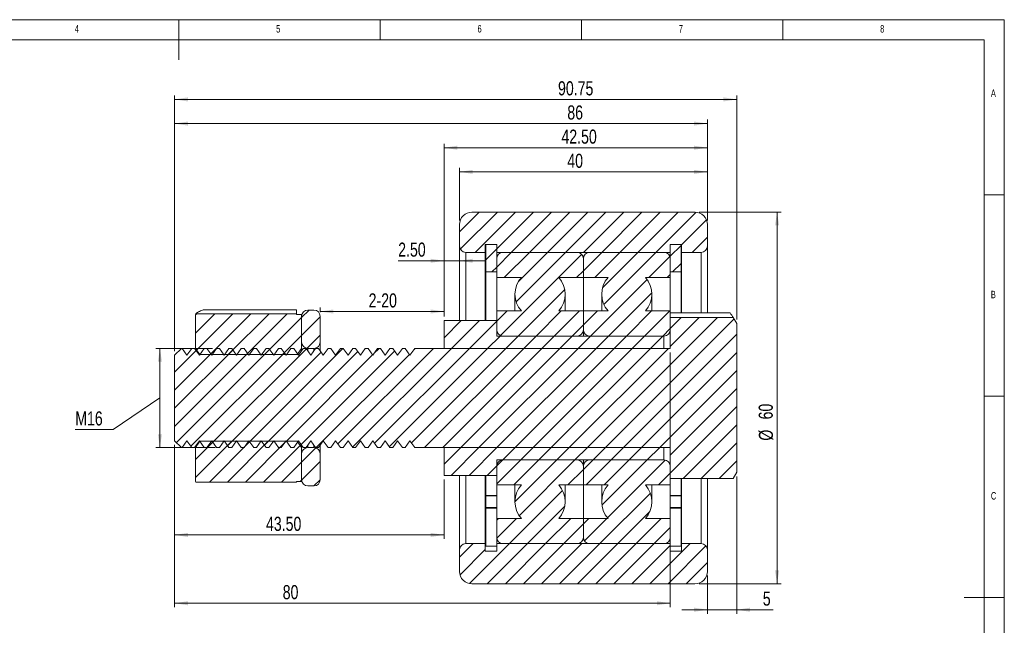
# Model space of a CAD drawing. Header units: millimetres. Extents: x 3 to 270, y 3 to 190.
# Tile 3 of 3: x 111 to 270, y 92 to 190. Entities that reach past the tile are written whole.
import ezdxf

# ---------------------------------------------------------------- set-up
doc = ezdxf.new("R2010")
doc.units = ezdxf.units.MM
doc.header["$LTSCALE"] = 0.65
doc.styles.add('SLDTEXTSTYLE0', font='TXT', dxfattribs={"width": 0.75})
doc.dimstyles.new('SLDDIMSTYLE0', dxfattribs={"dimtxt": 2.275, "dimasz": 2.1463, "dimexe": 0, "dimexo": 0.0625, "dimgap": 0.56875, "dimtad": 1, "dimrnd": 1e-09, "dimzin": 12, "dimdsep": 46, "dimtxsty": 'SLDTEXTSTYLE0', "dimsah": 1, "dimcen": 0.09, "dimadec": 0, "dimazin": 3, "dimtfac": 1, "dimtofl": 0, "dimtmove": 0, "dimatfit": 3, "dimfxl": 0, "dimfrac": 2, "dimtolj": 1, "dimtzin": 12, "dimarcsym": 0})
doc.dimstyles.new('SLDDIMSTYLE1', dxfattribs={"dimtxt": 2.275, "dimasz": 2.1463, "dimexe": 0, "dimexo": 0.0625, "dimgap": 0.56875, "dimtad": 1, "dimrnd": 1e-09, "dimzin": 4, "dimdsep": 46, "dimtxsty": 'SLDTEXTSTYLE0', "dimsah": 1, "dimcen": 0.09, "dimadec": 0, "dimazin": 1, "dimtfac": 1, "dimtofl": 0, "dimtmove": 0, "dimatfit": 3, "dimfxl": 0, "dimfrac": 2, "dimtolj": 1, "dimtzin": 12, "dimarcsym": 0})
doc.dimstyles.new('SLDDIMSTYLE2', dxfattribs={"dimtxt": 2.275, "dimasz": 2.1463, "dimexe": 0, "dimexo": 0.0625, "dimgap": 0.56875, "dimtad": 1, "dimrnd": 1e-09, "dimzin": 4, "dimdsep": 46, "dimtxsty": 'SLDTEXTSTYLE0', "dimsah": 1, "dimcen": 0.09, "dimadec": 0, "dimazin": 1, "dimtfac": 1, "dimtmove": 0, "dimatfit": 0, "dimfxl": 0, "dimfrac": 2, "dimtolj": 1, "dimtzin": 12, "dimarcsym": 0})
doc.dimstyles.new('SLDDIMSTYLE3', dxfattribs={"dimtxt": 2.275, "dimasz": 2.1463, "dimexe": 0, "dimexo": 0.0625, "dimgap": 0.56875, "dimtad": 1, "dimrnd": 1e-09, "dimzin": 12, "dimdsep": 46, "dimtxsty": 'SLDTEXTSTYLE0', "dimsah": 1, "dimcen": 0.09, "dimadec": 0, "dimazin": 3, "dimtfac": 1, "dimtmove": 0, "dimatfit": 0, "dimfxl": 0, "dimfrac": 2, "dimtolj": 1, "dimtzin": 12, "dimarcsym": 0})

# ---------------------------------------------------------------- blocks, each defined once
blk = doc.blocks.new('_D')
at = {"color": 7, "linetype": 'Continuous', "lineweight": 0}
for p, q in [((220.47, 158.73), (233.72, 158.73)), ((233.07, 158.73), (233.07, 98.73)), ((220.47, 98.73), (233.72, 98.73))]:
    blk.add_line(p, q, dxfattribs=at)
for points in [[(233.07, 158.73), (232.74, 156.59), (233.4, 156.59)], [(233.07, 98.73), (233.4, 100.88), (232.74, 100.88)]]:
    blk.add_solid(points, dxfattribs=at)
at = {"color": 7, "linetype": 'Continuous', "lineweight": 0, "char_height": 2.275, "attachment_point": 1, "rotation": 90, "style": 'SLDTEXTSTYLE0'}
for s, insert in [('60', (230.1, 125.27, 0.1)), ('%%c', (230.13, 121.84, 0.1))]:
    blk.add_mtext(s, dxfattribs=dict(at, insert=insert))
blk = doc.blocks.new('_D_1')
at = {"color": 7, "linetype": 'Continuous', "lineweight": 0}
for p, q in [((181.82, 157.38), (181.82, 165.88)), ((221.82, 157.38), (221.82, 165.88)), ((181.82, 165.23), (221.82, 165.23))]:
    blk.add_line(p, q, dxfattribs=at)
for points in [[(181.82, 165.23), (183.96, 164.9), (183.96, 165.56)], [(221.82, 165.23), (219.67, 165.56), (219.67, 164.9)]]:
    blk.add_solid(points, dxfattribs=at)
at = {"color": 7, "linetype": 'Continuous', "lineweight": 0, "insert": (199.21, 168.16, 0.1), "char_height": 2.275, "attachment_point": 1, "style": 'SLDTEXTSTYLE0'}
blk.add_mtext('40', dxfattribs=at)
blk = doc.blocks.new('_D_2')
at = {"color": 7, "linetype": 'Continuous', "lineweight": 0}
for p, q in [((179.32, 141.88), (179.32, 169.78)), ((221.82, 169.13), (179.32, 169.13)), ((221.82, 157.38), (221.82, 169.78))]:
    blk.add_line(p, q, dxfattribs=at)
for points in [[(179.32, 169.13), (181.46, 168.8), (181.46, 169.46)], [(221.82, 169.13), (219.67, 169.46), (219.67, 168.8)]]:
    blk.add_solid(points, dxfattribs=at)
at = {"color": 7, "linetype": 'Continuous', "lineweight": 0, "insert": (198.26, 172.06, 0.1), "char_height": 2.275, "attachment_point": 1, "style": 'SLDTEXTSTYLE0'}
blk.add_mtext('42.50', dxfattribs=at)
blk = doc.blocks.new('_D_3')
at = {"color": 7, "linetype": 'Continuous', "lineweight": 0}
for p, q in [((181.82, 152.58), (181.82, 150.23)), ((179.32, 141.88), (179.32, 151.53)), ((179.32, 150.88), (171.91, 150.88)), ((181.82, 150.88), (179.32, 150.88)), ((181.82, 150.88), (185.94, 150.88))]:
    blk.add_line(p, q, dxfattribs=at)
for points in [[(179.32, 150.88), (177.17, 151.21), (177.17, 150.55)], [(181.82, 150.88), (183.96, 150.55), (183.96, 151.21)]]:
    blk.add_solid(points, dxfattribs=at)
at = {"color": 7, "linetype": 'Continuous', "lineweight": 0, "insert": (171.91, 153.82, 0.1), "char_height": 2.275, "attachment_point": 1, "style": 'SLDTEXTSTYLE0'}
blk.add_mtext('2.50', dxfattribs=at)
blk = doc.blocks.new('_D_4')
at = {"color": 7, "linetype": 'Continuous', "lineweight": 0}
for p, q in [((135.82, 121.18), (135.82, 105.97)), ((179.32, 115.58), (179.32, 105.97)), ((179.32, 106.62), (135.82, 106.62))]:
    blk.add_line(p, q, dxfattribs=at)
for points in [[(135.82, 106.62), (137.96, 106.29), (137.96, 106.95)], [(179.32, 106.62), (177.17, 106.95), (177.17, 106.29)]]:
    blk.add_solid(points, dxfattribs=at)
at = {"color": 7, "linetype": 'Continuous', "lineweight": 0, "insert": (150.57, 109.55, 0.1), "char_height": 2.275, "attachment_point": 1, "style": 'SLDTEXTSTYLE0'}
blk.add_mtext('43.50', dxfattribs=at)
blk = doc.blocks.new('_D_5')
at = {"color": 7, "linetype": 'Continuous', "lineweight": 0}
for p, q in [((215.82, 136.08), (215.82, 94.94)), ((135.82, 121.18), (135.82, 94.94)), ((215.82, 95.59), (135.82, 95.59))]:
    blk.add_line(p, q, dxfattribs=at)
for points in [[(135.82, 95.59), (137.96, 95.26), (137.96, 95.92)], [(215.82, 95.59), (213.67, 95.92), (213.67, 95.26)]]:
    blk.add_solid(points, dxfattribs=at)
at = {"color": 7, "linetype": 'Continuous', "lineweight": 0, "insert": (153.27, 98.52, 0.1), "char_height": 2.275, "attachment_point": 1, "style": 'SLDTEXTSTYLE0'}
blk.add_mtext('80', dxfattribs=at)
blk = doc.blocks.new('_D_6')
at = {"color": 7, "linetype": 'Continuous', "lineweight": 0}
for p, q in [((141.94, 136.73), (132.8, 136.73)), ((133.45, 136.73), (133.45, 120.73)), ((133.45, 128.73), (125.92, 123.63)), ((125.92, 123.63), (119.78, 123.63)), ((142.39, 120.73), (132.8, 120.73))]:
    blk.add_line(p, q, dxfattribs=at)
for points in [[(133.45, 136.73), (133.12, 134.59), (133.78, 134.59)], [(133.45, 120.73), (133.78, 122.88), (133.12, 122.88)]]:
    blk.add_solid(points, dxfattribs=at)
at = {"color": 7, "linetype": 'Continuous', "lineweight": 0, "insert": (119.78, 126.57, 0.1), "char_height": 2.275, "attachment_point": 1, "style": 'SLDTEXTSTYLE0'}
blk.add_mtext('M16', dxfattribs=at)
blk = doc.blocks.new('_D_7')
at = {"color": 7, "linetype": 'Continuous', "lineweight": 0}
for p, q in [((135.82, 136.28), (135.82, 173.68)), ((221.82, 157.38), (221.82, 173.68)), ((221.82, 173.03), (135.82, 173.03))]:
    blk.add_line(p, q, dxfattribs=at)
for points in [[(135.82, 173.03), (137.96, 172.7), (137.96, 173.36)], [(221.82, 173.03), (219.67, 173.36), (219.67, 172.7)]]:
    blk.add_solid(points, dxfattribs=at)
at = {"color": 7, "linetype": 'Continuous', "lineweight": 0, "insert": (199.21, 175.96, 0.1), "char_height": 2.275, "attachment_point": 1, "style": 'SLDTEXTSTYLE0'}
blk.add_mtext('86', dxfattribs=at)
blk = doc.blocks.new('_D_8')
at = {"color": 7, "linetype": 'Continuous', "lineweight": 0}
for p, q in [((159.32, 142.58), (159.32, 143.34)), ((179.32, 141.88), (179.32, 143.34)), ((159.32, 142.69), (179.32, 142.69))]:
    blk.add_line(p, q, dxfattribs=at)
for points in [[(159.32, 142.69), (161.46, 142.36), (161.46, 143.02)], [(179.32, 142.69), (177.17, 143.02), (177.17, 142.36)]]:
    blk.add_solid(points, dxfattribs=at)
at = {"color": 7, "linetype": 'Continuous', "lineweight": 0, "insert": (167.14, 145.62, 0.1), "char_height": 2.275, "attachment_point": 1, "style": 'SLDTEXTSTYLE0'}
blk.add_mtext('2-20', dxfattribs=at)
blk = doc.blocks.new('_D_9')
at = {"color": 7, "linetype": 'Continuous', "lineweight": 0}
for p, q in [((226.57, 116.08), (226.57, 93.89)), ((221.82, 100.08), (221.82, 93.89)), ((221.82, 94.54), (217.69, 94.54)), ((221.82, 94.54), (226.57, 94.54)), ((226.57, 94.54), (232.45, 94.54))]:
    blk.add_line(p, q, dxfattribs=at)
for points in [[(221.82, 94.54), (219.67, 94.88), (219.67, 94.21)], [(226.57, 94.54), (228.71, 94.21), (228.71, 94.88)]]:
    blk.add_solid(points, dxfattribs=at)
at = {"color": 7, "linetype": 'Continuous', "lineweight": 0, "insert": (230.77, 97.48, 0.1), "char_height": 2.27, "attachment_point": 1, "style": 'SLDTEXTSTYLE0'}
blk.add_mtext('5', dxfattribs=at)
blk = doc.blocks.new('_D_10')
at = {"color": 7, "linetype": 'Continuous', "lineweight": 0}
for p, q in [((135.82, 136.28), (135.82, 177.58)), ((226.57, 176.93), (135.82, 176.93)), ((226.57, 141.38), (226.57, 177.58))]:
    blk.add_line(p, q, dxfattribs=at)
for points in [[(135.82, 176.93), (137.96, 176.6), (137.96, 177.26)], [(226.57, 176.93), (224.42, 177.26), (224.42, 176.6)]]:
    blk.add_solid(points, dxfattribs=at)
at = {"color": 7, "linetype": 'Continuous', "lineweight": 0, "insert": (197.71, 179.86, 0.1), "char_height": 2.275, "attachment_point": 1, "style": 'SLDTEXTSTYLE0'}
blk.add_mtext('90.75', dxfattribs=at)

msp = doc.modelspace()

# ---------------------------------------------------------------- hatches: boundary and pattern name
at = {"linetype": 'Continuous', "lineweight": 0}
h = msp.add_hatch(dxfattribs=at)
h.set_pattern_fill('ANSI31', scale=0.65, style=0)
edge = h.paths.add_edge_path(flags=0)
edge.add_line((217.665, 152.231), (220.815, 152.231))
edge.add_arc((220.815, 153.231), 1, 270, 360)
edge.add_line((221.815, 153.231), (221.815, 156.731))
edge.add_arc((219.815, 156.731), 2, 0, 90)
edge.add_line((219.815, 158.731), (183.815, 158.731))
edge.add_arc((183.815, 156.731), 2, 90, 180)
edge.add_line((181.815, 156.731), (181.815, 153.231))
edge.add_arc((182.815, 153.231), 1, 180, 270)
edge.add_line((182.815, 152.231), (185.965, 152.231))
edge.add_line((185.965, 152.231), (185.965, 153.481))
edge.add_line((185.965, 153.481), (187.815, 153.481))
edge.add_line((187.815, 153.481), (187.815, 152.231))
edge.add_line((187.815, 152.231), (215.815, 152.231))
edge.add_line((215.815, 152.231), (215.815, 153.481))
edge.add_line((215.815, 153.481), (217.665, 153.481))
edge.add_line((217.665, 153.481), (217.665, 152.231))
h = msp.add_hatch(dxfattribs=at)
h.set_pattern_fill('ANSI31', scale=0.65, style=0)
h.paths.add_polyline_path([(186.065, 149.081), (187.815, 149.081), (187.815, 153.481), (186.065, 153.481)], flags=0)
h = msp.add_hatch(dxfattribs=at)
h.set_pattern_fill('ANSI31', scale=0.65, style=0)
h.paths.add_polyline_path([(215.815, 149.081), (217.565, 149.081), (217.565, 153.481), (215.815, 153.481)], flags=0)
h = msp.add_hatch(dxfattribs=at)
h.set_pattern_fill('ANSI31', scale=0.65, style=0)
edge = h.paths.add_edge_path(flags=0)
edge.add_line((201.815, 142.781), (197.834, 142.781))
edge.add_arc((194.815, 145.481), 4.05, 318.18969, 401.81031)
edge.add_line((197.834, 148.181), (201.815, 148.181))
edge.add_line((201.815, 148.181), (201.815, 151.231))
edge.add_arc((200.815, 151.231), 1, 0, 90)
edge.add_line((200.815, 152.231), (188.815, 152.231))
edge.add_arc((188.815, 151.231), 1, 90, 180)
edge.add_line((187.815, 151.231), (187.815, 148.181))
edge.add_line((187.815, 148.181), (191.797, 148.181))
edge.add_arc((194.815, 145.481), 4.05, 138.18969, 221.81031)
edge.add_line((191.797, 142.781), (187.815, 142.781))
edge.add_line((187.815, 142.781), (187.815, 139.731))
edge.add_arc((188.815, 139.731), 1, 180, 270)
edge.add_line((188.815, 138.731), (200.815, 138.731))
edge.add_arc((200.815, 139.731), 1, 270, 360)
edge.add_line((201.815, 139.731), (201.815, 142.781))
h = msp.add_hatch(dxfattribs=at)
h.set_pattern_fill('ANSI31', scale=0.65, style=0)
edge = h.paths.add_edge_path(flags=0)
edge.add_line((205.797, 142.781), (201.815, 142.781))
edge.add_line((201.815, 142.781), (201.815, 139.731))
edge.add_arc((202.815, 139.731), 1, 180, 270)
edge.add_line((202.815, 138.731), (214.815, 138.731))
edge.add_arc((214.815, 139.731), 1, 270, 360)
edge.add_line((215.815, 139.731), (215.815, 142.781))
edge.add_line((215.815, 142.781), (211.834, 142.781))
edge.add_arc((208.815, 145.481), 4.05, 318.18969, 401.81031)
edge.add_line((211.834, 148.181), (215.815, 148.181))
edge.add_line((215.815, 148.181), (215.815, 151.231))
edge.add_arc((214.815, 151.231), 1, 0, 90)
edge.add_line((214.815, 152.231), (202.815, 152.231))
edge.add_arc((202.815, 151.231), 1, 90, 180)
edge.add_line((201.815, 151.231), (201.815, 148.181))
edge.add_line((201.815, 148.181), (205.797, 148.181))
edge.add_arc((208.815, 145.481), 4.05, 138.18969, 221.81031)
h = msp.add_hatch(dxfattribs=at)
h.set_pattern_fill('ANSI31', scale=0.65, style=0)
h.paths.add_polyline_path([(215.815, 141.715), (215.815, 136.731), (174.587, 136.731), (173.815, 135.63), (173.044, 136.731), (172.587, 136.731), (171.815, 135.63), (171.044, 136.731), (170.587, 136.731), (169.815, 135.63), (169.044, 136.731), (168.587, 136.731), (167.815, 135.63), (167.044, 136.731), (166.587, 136.731), (165.815, 135.63), (165.044, 136.731), (164.587, 136.731), (163.815, 135.63), (163.044, 136.731), (162.587, 136.731), (161.815, 135.63), (161.044, 136.731), (160.587, 136.731), (159.815, 135.63), (159.044, 136.731), (158.587, 136.731), (157.815, 135.63), (157.044, 136.731), (156.587, 136.731), (155.815, 135.63), (155.044, 136.731), (154.587, 136.731), (153.815, 135.63), (153.044, 136.731), (152.587, 136.731), (151.815, 135.63), (151.044, 136.731), (150.587, 136.731), (149.815, 135.63), (149.044, 136.731), (148.587, 136.731), (147.815, 135.63), (147.044, 136.731), (146.587, 136.731), (145.815, 135.63), (145.044, 136.731), (144.587, 136.731), (143.815, 135.63), (143.044, 136.731), (142.587, 136.731), (141.815, 135.63), (141.044, 136.731), (140.587, 136.731), (139.815, 135.63), (139.044, 136.731), (138.587, 136.731), (137.815, 135.63), (137.044, 136.731), (136.917, 136.731), (135.815, 135.63), (135.815, 121.833), (136.917, 120.731), (137.044, 120.731), (137.815, 121.833), (138.587, 120.731), (139.044, 120.731), (139.815, 121.833), (140.587, 120.731), (141.044, 120.731), (141.815, 121.833), (142.587, 120.731), (143.044, 120.731), (143.815, 121.833), (144.587, 120.731), (145.044, 120.731), (145.815, 121.833), (146.587, 120.731), (147.044, 120.731), (147.815, 121.833), (148.587, 120.731), (149.044, 120.731), (149.815, 121.833), (150.587, 120.731), (151.044, 120.731), (151.815, 121.833), (152.587, 120.731), (153.044, 120.731), (153.815, 121.833), (154.587, 120.731), (155.044, 120.731), (155.815, 121.833), (156.587, 120.731), (157.044, 120.731), (157.815, 121.833), (158.587, 120.731), (159.044, 120.731), (159.815, 121.833), (160.587, 120.731), (161.044, 120.731), (161.815, 121.833), (162.587, 120.731), (163.044, 120.731), (163.815, 121.833), (164.587, 120.731), (165.044, 120.731), (165.815, 121.833), (166.587, 120.731), (167.044, 120.731), (167.815, 121.833), (168.587, 120.731), (169.044, 120.731), (169.815, 121.833), (170.587, 120.731), (171.044, 120.731), (171.815, 121.833), (172.587, 120.731), (173.044, 120.731), (173.815, 121.833), (174.587, 120.731), (215.815, 120.731), (215.815, 115.748), (225.997, 115.748), (226.565, 116.731), (226.565, 140.731), (225.997, 141.715)], flags=0)
h = msp.add_hatch(dxfattribs=at)
h.set_pattern_fill('ANSI31', scale=0.65, style=0)
h.paths.add_polyline_path([(155.515, 142.303), (139.257, 142.303), (139.215, 142.231), (139.215, 136.731), (139.916, 135.731), (155.59, 135.731), (156.29, 136.731), (156.315, 136.731), (156.315, 142.231), (155.515, 142.231)], flags=0)
h = msp.add_hatch(dxfattribs=at)
h.set_pattern_fill('ANSI31', scale=0.65, style=0)
edge = h.paths.add_edge_path(flags=0)
edge.add_arc((157.315, 137.731), 1, 180, 270)
edge.add_line((157.315, 136.731), (158.315, 136.731))
edge.add_arc((158.315, 137.731), 1, 270, 360)
edge.add_line((159.315, 137.731), (159.315, 141.931))
edge.add_arc((158.315, 141.931), 1, 0, 90)
edge.add_line((158.315, 142.931), (157.315, 142.931))
edge.add_arc((157.315, 141.931), 1, 90, 180)
edge.add_line((156.315, 141.931), (156.315, 137.731))
h = msp.add_hatch(dxfattribs=at)
h.set_pattern_fill('ANSI31', scale=0.65, style=0)
h.paths.add_polyline_path([(214.815, 136.731), (214.815, 138.731), (187.815, 138.731), (187.815, 141.231), (179.315, 141.231), (179.315, 136.731)], flags=0)
h = msp.add_hatch(dxfattribs=at)
h.set_pattern_fill('ANSI31', scale=0.65, style=0)
h.paths.add_polyline_path([(139.215, 115.231), (139.257, 115.16), (155.515, 115.16), (155.515, 115.231), (156.315, 115.231), (156.315, 120.731), (156.29, 120.731), (155.59, 121.731), (139.916, 121.731), (139.215, 120.731)], flags=0)
h = msp.add_hatch(dxfattribs=at)
h.set_pattern_fill('ANSI31', scale=0.65, style=0)
edge = h.paths.add_edge_path(flags=0)
edge.add_arc((157.315, 119.731), 1, 90, 180)
edge.add_line((156.315, 119.731), (156.315, 115.531))
edge.add_arc((157.315, 115.531), 1, 180, 270)
edge.add_line((157.315, 114.531), (158.315, 114.531))
edge.add_arc((158.315, 115.531), 1, 270, 360)
edge.add_line((159.315, 115.531), (159.315, 119.731))
edge.add_arc((158.315, 119.731), 1, 0, 90)
edge.add_line((158.315, 120.731), (157.315, 120.731))
h = msp.add_hatch(dxfattribs=at)
h.set_pattern_fill('ANSI31', scale=0.65, style=0)
h.paths.add_polyline_path([(179.315, 120.731), (179.315, 116.231), (187.815, 116.231), (187.815, 118.731), (214.815, 118.731), (214.815, 120.731)], flags=0)
h = msp.add_hatch(dxfattribs=at)
h.set_pattern_fill('ANSI31', scale=0.65, style=0)
edge = h.paths.add_edge_path(flags=0)
edge.add_line((197.834, 114.681), (201.815, 114.681))
edge.add_line((201.815, 114.681), (201.815, 117.731))
edge.add_arc((200.815, 117.731), 1, 0, 90)
edge.add_line((200.815, 118.731), (188.815, 118.731))
edge.add_arc((188.815, 117.731), 1, 90, 180)
edge.add_line((187.815, 117.731), (187.815, 114.681))
edge.add_line((187.815, 114.681), (191.797, 114.681))
edge.add_arc((194.815, 111.981), 4.05, 138.18969, 221.81031)
edge.add_line((191.797, 109.281), (187.815, 109.281))
edge.add_line((187.815, 109.281), (187.815, 106.231))
edge.add_arc((188.815, 106.231), 1, 180, 270)
edge.add_line((188.815, 105.231), (200.815, 105.231))
edge.add_arc((200.815, 106.231), 1, 270, 360)
edge.add_line((201.815, 106.231), (201.815, 109.281))
edge.add_line((201.815, 109.281), (197.834, 109.281))
edge.add_arc((194.815, 111.981), 4.05, 318.18969, 401.81031)
h = msp.add_hatch(dxfattribs=at)
h.set_pattern_fill('ANSI31', scale=0.65, style=0)
edge = h.paths.add_edge_path(flags=0)
edge.add_line((201.815, 114.681), (205.797, 114.681))
edge.add_arc((208.815, 111.981), 4.05, 138.18969, 221.81031)
edge.add_line((205.797, 109.281), (201.815, 109.281))
edge.add_line((201.815, 109.281), (201.815, 106.231))
edge.add_arc((202.815, 106.231), 1, 180, 270)
edge.add_line((202.815, 105.231), (214.815, 105.231))
edge.add_arc((214.815, 106.231), 1, 270, 360)
edge.add_line((215.815, 106.231), (215.815, 109.281))
edge.add_line((215.815, 109.281), (211.834, 109.281))
edge.add_arc((208.815, 111.981), 4.05, 318.18969, 401.81031)
edge.add_line((211.834, 114.681), (215.815, 114.681))
edge.add_line((215.815, 114.681), (215.815, 117.731))
edge.add_arc((214.815, 117.731), 1, 0, 90)
edge.add_line((214.815, 118.731), (202.815, 118.731))
edge.add_arc((202.815, 117.731), 1, 90, 180)
edge.add_line((201.815, 117.731), (201.815, 114.681))
h = msp.add_hatch(dxfattribs=at)
h.set_pattern_fill('ANSI31', scale=0.65, style=0)
edge = h.paths.add_edge_path(flags=0)
edge.add_line((217.665, 103.981), (215.815, 103.981))
edge.add_line((215.815, 103.981), (215.815, 105.231))
edge.add_line((215.815, 105.231), (187.815, 105.231))
edge.add_line((187.815, 105.231), (187.815, 103.981))
edge.add_line((187.815, 103.981), (185.965, 103.981))
edge.add_line((185.965, 103.981), (185.965, 105.231))
edge.add_line((185.965, 105.231), (182.815, 105.231))
edge.add_arc((182.815, 104.231), 1, 90, 180)
edge.add_line((181.815, 104.231), (181.815, 100.731))
edge.add_arc((183.815, 100.731), 2, 180, 270)
edge.add_line((183.815, 98.731), (219.815, 98.731))
edge.add_arc((219.815, 100.731), 2, 270, 360)
edge.add_line((221.815, 100.731), (221.815, 104.231))
edge.add_arc((220.815, 104.231), 1, 0, 90)
edge.add_line((220.815, 105.231), (217.665, 105.231))
edge.add_line((217.665, 105.231), (217.665, 103.981))

# ---------------------------------------------------------------- linework, layer by layer
at = {"color": 7, "linetype": 'Continuous', "lineweight": 0}
for p, q in [((269.75, 189.8), (3.25, 189.8)), ((136.5, 189.8), (136.5, 183.3)), ((169, 186.55), (169, 189.8)), ((201.5, 189.8), (201.5, 186.55)), ((234, 186.55), (234, 189.8)), ((269.75, 3.25), (269.75, 189.8)), ((266.5, 186.55), (6.5, 186.55)), ((266.5, 186.55), (266.5, 39.163)), ((269.75, 161.525), (266.5, 161.525)), ((266.5, 129.025), (269.75, 129.025)), ((269.75, 96.525), (263.25, 96.525))]:
    msp.add_line(p, q, dxfattribs=at)
at = {"color": 7, "linetype": 'Continuous', "lineweight": 15}
for p, q in [((183.815, 158.731), (219.815, 158.731)), ((181.815, 153.231), (181.815, 156.731)), ((221.815, 156.731), (221.815, 153.231)), ((181.815, 153.231), (181.815, 141.231)), ((187.815, 153.481), (185.965, 153.481)), ((185.965, 153.481), (185.965, 152.231)), ((187.815, 153.481), (186.065, 153.481)), ((186.065, 149.081), (186.065, 153.481)), ((187.815, 149.081), (187.815, 153.481)), ((187.815, 152.231), (187.815, 153.481)), ((217.565, 153.481), (215.815, 153.481)), ((215.815, 149.081), (215.815, 153.481)), ((217.665, 153.481), (215.815, 153.481)), ((215.815, 153.481), (215.815, 152.231)), ((217.565, 149.081), (217.565, 153.481)), ((217.665, 152.231), (217.665, 153.481)), ((221.815, 153.231), (221.815, 142.468)), ((185.965, 152.231), (182.815, 152.231)), ((185.965, 152.231), (185.965, 141.231)), ((215.815, 152.231), (187.815, 152.231)), ((187.815, 151.231), (187.815, 148.181)), ((200.815, 152.231), (188.815, 152.231)), ((201.815, 148.181), (201.815, 151.231)), ((214.815, 152.231), (202.815, 152.231)), ((215.815, 148.181), (215.815, 151.231)), ((220.815, 152.231), (217.665, 152.231)), ((217.665, 152.231), (217.665, 142.468)), ((186.065, 149.081), (186.065, 141.231)), ((186.065, 149.081), (187.815, 149.081)), ((187.815, 148.181), (191.797, 148.181)), ((187.815, 142.781), (187.815, 148.181)), ((197.834, 148.181), (201.815, 148.181)), ((201.815, 142.781), (201.815, 148.181)), ((201.815, 148.181), (205.797, 148.181)), ((211.834, 148.181), (215.815, 148.181)), ((215.815, 149.081), (217.565, 149.081)), ((215.815, 148.181), (215.815, 142.781)), ((217.565, 149.081), (217.565, 142.468)), ((190.765, 145.481), (190.765, 142.781)), ((198.865, 142.781), (198.865, 145.481)), ((204.765, 145.481), (204.765, 142.781)), ((212.865, 142.781), (212.865, 145.481)), ((139.257, 142.303), (139.215, 142.231)), ((139.215, 142.231), (139.215, 136.731)), ((155.515, 142.303), (139.257, 142.303)), ((155.515, 142.959), (140.421, 142.959)), ((155.515, 142.303), (155.515, 142.959)), ((155.515, 142.231), (155.515, 142.303)), ((155.515, 142.231), (156.315, 142.231)), ((156.315, 142.231), (156.315, 136.731)), ((156.315, 137.731), (156.315, 141.931)), ((157.315, 142.931), (158.315, 142.931)), ((159.315, 141.931), (159.315, 137.731)), ((191.797, 142.781), (187.815, 142.781)), ((187.815, 142.781), (187.815, 139.731)), ((201.815, 142.781), (197.834, 142.781)), ((201.815, 139.731), (201.815, 142.781)), ((205.797, 142.781), (201.815, 142.781)), ((215.815, 142.781), (211.834, 142.781)), ((215.815, 139.731), (215.815, 142.781)), ((215.815, 142.468), (225.494, 142.468)), ((215.815, 141.715), (225.997, 141.715)), ((215.815, 141.715), (215.815, 136.731)), ((226.565, 140.731), (225.997, 141.715)), ((179.315, 141.231), (187.815, 141.231)), ((179.315, 136.731), (179.315, 141.231)), ((187.815, 141.231), (187.815, 138.731)), ((226.565, 140.731), (226.565, 116.731)), ((187.815, 138.731), (214.815, 138.731)), ((188.815, 138.731), (200.815, 138.731)), ((201.815, 138.731), (201.815, 139.731)), ((202.815, 138.731), (214.815, 138.731)), ((214.815, 138.731), (214.815, 136.731)), ((135.815, 135.63), (136.917, 136.731)), ((136.917, 136.731), (137.044, 136.731)), ((137.044, 136.731), (137.815, 135.63)), ((137.815, 135.63), (138.587, 136.731)), ((138.587, 136.731), (139.044, 136.731)), ((139.044, 136.731), (139.815, 135.63)), ((139.215, 136.731), (139.215, 136.487)), ((139.215, 136.731), (139.916, 135.731)), ((139.815, 135.63), (140.587, 136.731)), ((140.587, 136.731), (141.044, 136.731)), ((141.044, 136.731), (141.815, 135.63)), ((141.815, 135.63), (142.587, 136.731)), ((142.587, 136.731), (143.044, 136.731)), ((143.044, 136.731), (143.815, 135.63)), ((143.815, 135.63), (144.587, 136.731)), ((144.587, 136.731), (145.044, 136.731)), ((145.044, 136.731), (145.815, 135.63)), ((145.815, 135.63), (146.587, 136.731)), ((146.587, 136.731), (147.044, 136.731)), ((147.044, 136.731), (147.815, 135.63)), ((147.815, 135.63), (148.587, 136.731)), ((148.587, 136.731), (149.044, 136.731)), ((149.044, 136.731), (149.815, 135.63)), ((149.815, 135.63), (150.587, 136.731)), ((150.587, 136.731), (151.044, 136.731)), ((151.044, 136.731), (151.815, 135.63)), ((151.815, 135.63), (152.587, 136.731)), ((152.587, 136.731), (153.044, 136.731)), ((153.044, 136.731), (153.815, 135.63)), ((153.815, 135.63), (154.587, 136.731)), ((154.587, 136.731), (155.044, 136.731)), ((155.044, 136.731), (155.815, 135.63)), ((155.59, 135.731), (156.29, 136.731)), ((155.815, 135.63), (156.587, 136.731)), ((156.29, 136.731), (156.29, 136.308)), ((156.29, 136.731), (156.315, 136.731)), ((156.315, 136.344), (156.315, 136.731)), ((156.587, 136.731), (157.044, 136.731)), ((157.044, 136.731), (157.815, 135.63)), ((158.315, 136.731), (157.315, 136.731)), ((157.815, 135.63), (158.587, 136.731)), ((158.587, 136.731), (159.044, 136.731)), ((159.044, 136.731), (159.815, 135.63)), ((159.315, 137.731), (159.315, 136.344)), ((159.815, 135.63), (160.587, 136.731)), ((160.587, 136.731), (161.044, 136.731)), ((161.044, 136.731), (161.815, 135.63)), ((161.815, 135.63), (162.587, 136.731)), ((162.587, 136.731), (163.044, 136.731)), ((163.044, 136.731), (163.815, 135.63)), ((163.815, 135.63), (164.587, 136.731)), ((164.587, 136.731), (165.044, 136.731)), ((165.044, 136.731), (165.815, 135.63)), ((165.815, 135.63), (166.587, 136.731)), ((166.587, 136.731), (167.044, 136.731)), ((167.044, 136.731), (167.815, 135.63)), ((167.815, 135.63), (168.587, 136.731)), ((168.587, 136.731), (169.044, 136.731)), ((169.044, 136.731), (169.815, 135.63)), ((169.815, 135.63), (170.587, 136.731)), ((170.587, 136.731), (171.044, 136.731)), ((171.044, 136.731), (171.815, 135.63)), ((171.815, 135.63), (172.587, 136.731)), ((172.587, 136.731), (173.044, 136.731)), ((173.044, 136.731), (173.815, 135.63)), ((173.815, 135.63), (174.587, 136.731)), ((174.587, 136.731), (215.815, 136.731)), ((214.815, 136.731), (179.315, 136.731)), ((135.815, 121.833), (135.815, 135.63)), ((155.59, 135.731), (139.916, 135.731)), ((136.917, 120.731), (135.815, 121.833)), ((137.815, 121.833), (137.044, 120.731)), ((138.587, 120.731), (137.815, 121.833)), ((139.815, 121.833), (139.044, 120.731)), ((139.916, 121.731), (139.215, 120.731)), ((139.215, 120.976), (139.215, 120.731)), ((140.587, 120.731), (139.815, 121.833)), ((139.916, 121.731), (155.59, 121.731)), ((141.815, 121.833), (141.044, 120.731)), ((142.587, 120.731), (141.815, 121.833)), ((143.815, 121.833), (143.044, 120.731)), ((144.587, 120.731), (143.815, 121.833)), ((145.815, 121.833), (145.044, 120.731)), ((146.587, 120.731), (145.815, 121.833)), ((147.815, 121.833), (147.044, 120.731)), ((148.587, 120.731), (147.815, 121.833)), ((149.815, 121.833), (149.044, 120.731)), ((150.587, 120.731), (149.815, 121.833)), ((151.815, 121.833), (151.044, 120.731)), ((152.587, 120.731), (151.815, 121.833)), ((153.815, 121.833), (153.044, 120.731)), ((154.587, 120.731), (153.815, 121.833)), ((155.815, 121.833), (155.044, 120.731)), ((156.29, 120.731), (155.59, 121.731)), ((156.587, 120.731), (155.815, 121.833)), ((156.29, 121.155), (156.29, 120.731)), ((156.315, 120.731), (156.315, 121.119)), ((157.815, 121.833), (157.044, 120.731)), ((158.587, 120.731), (157.815, 121.833)), ((159.815, 121.833), (159.044, 120.731)), ((159.315, 121.119), (159.315, 119.731)), ((160.587, 120.731), (159.815, 121.833)), ((161.815, 121.833), (161.044, 120.731)), ((162.587, 120.731), (161.815, 121.833)), ((163.815, 121.833), (163.044, 120.731)), ((164.587, 120.731), (163.815, 121.833)), ((165.815, 121.833), (165.044, 120.731)), ((166.587, 120.731), (165.815, 121.833)), ((167.815, 121.833), (167.044, 120.731)), ((168.587, 120.731), (167.815, 121.833)), ((169.815, 121.833), (169.044, 120.731)), ((170.587, 120.731), (169.815, 121.833)), ((171.815, 121.833), (171.044, 120.731)), ((172.587, 120.731), (171.815, 121.833)), ((173.815, 121.833), (173.044, 120.731)), ((174.587, 120.731), (173.815, 121.833)), ((137.044, 120.731), (136.917, 120.731)), ((139.044, 120.731), (138.587, 120.731)), ((139.215, 120.731), (139.215, 115.231)), ((141.044, 120.731), (140.587, 120.731)), ((143.044, 120.731), (142.587, 120.731)), ((145.044, 120.731), (144.587, 120.731)), ((147.044, 120.731), (146.587, 120.731)), ((149.044, 120.731), (148.587, 120.731)), ((151.044, 120.731), (150.587, 120.731)), ((153.044, 120.731), (152.587, 120.731)), ((155.044, 120.731), (154.587, 120.731)), ((156.315, 120.731), (156.29, 120.731)), ((156.315, 120.731), (156.315, 115.231)), ((156.315, 115.531), (156.315, 119.731)), ((157.044, 120.731), (156.587, 120.731)), ((157.315, 120.731), (158.315, 120.731)), ((159.044, 120.731), (158.587, 120.731)), ((159.315, 119.731), (159.315, 115.531)), ((161.044, 120.731), (160.587, 120.731)), ((163.044, 120.731), (162.587, 120.731)), ((165.044, 120.731), (164.587, 120.731)), ((167.044, 120.731), (166.587, 120.731)), ((169.044, 120.731), (168.587, 120.731)), ((171.044, 120.731), (170.587, 120.731)), ((173.044, 120.731), (172.587, 120.731)), ((215.815, 120.731), (174.587, 120.731)), ((179.315, 120.731), (214.815, 120.731)), ((179.315, 116.231), (179.315, 120.731)), ((214.815, 120.731), (214.815, 118.731)), ((215.815, 120.731), (215.815, 115.748)), ((214.815, 118.731), (187.815, 118.731)), ((187.815, 118.731), (187.815, 116.231)), ((187.815, 117.731), (187.815, 114.681)), ((200.815, 118.731), (188.815, 118.731)), ((201.815, 117.731), (201.815, 118.731)), ((201.815, 114.681), (201.815, 117.731)), ((214.815, 118.731), (202.815, 118.731)), ((215.815, 114.681), (215.815, 117.731)), ((187.815, 116.231), (179.315, 116.231)), ((181.815, 116.231), (181.815, 104.231)), ((185.965, 116.231), (185.965, 105.231)), ((186.065, 116.231), (186.065, 112.963)), ((225.997, 115.748), (226.565, 116.731)), ((139.215, 115.231), (139.257, 115.16)), ((155.515, 115.16), (139.257, 115.16)), ((156.315, 115.231), (155.515, 115.231)), ((155.515, 115.16), (155.515, 115.231)), ((158.315, 114.531), (157.315, 114.531)), ((187.815, 114.681), (191.797, 114.681)), ((187.815, 112.949), (187.815, 114.681)), ((190.765, 114.681), (190.765, 111.981)), ((197.834, 114.681), (201.815, 114.681)), ((198.865, 111.981), (198.865, 114.681)), ((201.815, 109.281), (201.815, 114.681)), ((201.815, 114.681), (205.797, 114.681)), ((204.765, 114.681), (204.765, 111.981)), ((211.834, 114.681), (215.815, 114.681)), ((212.865, 111.981), (212.865, 114.681)), ((225.997, 115.748), (215.815, 115.748)), ((215.815, 114.681), (215.815, 112.963)), ((217.565, 115.748), (217.565, 112.963)), ((217.665, 115.748), (217.665, 105.231)), ((221.815, 115.748), (221.815, 104.231)), ((187.815, 112.963), (186.065, 112.963)), ((186.065, 112.963), (186.065, 112.949)), ((186.065, 112.949), (187.815, 112.949)), ((186.065, 112.949), (186.065, 111.039)), ((187.815, 112.963), (187.815, 112.949)), ((187.815, 112.949), (187.815, 111.039)), ((217.565, 112.963), (215.815, 112.963)), ((215.815, 112.963), (215.815, 112.949)), ((215.815, 112.949), (217.565, 112.949)), ((215.815, 112.949), (215.815, 111.039)), ((217.565, 112.963), (217.565, 112.949)), ((217.565, 112.949), (217.565, 111.039)), ((186.065, 111.039), (187.815, 111.039)), ((186.065, 111.039), (186.065, 110.916)), ((186.065, 110.916), (187.815, 110.916)), ((186.065, 110.916), (186.065, 104.833)), ((187.815, 111.039), (187.815, 110.916)), ((187.815, 110.916), (187.815, 109.951)), ((187.815, 109.281), (187.815, 109.951)), ((215.815, 111.039), (217.565, 111.039)), ((215.815, 111.039), (215.815, 110.916)), ((215.815, 110.916), (217.565, 110.916)), ((215.815, 110.916), (215.815, 109.951)), ((215.815, 109.951), (215.815, 109.281)), ((217.565, 111.039), (217.565, 110.916)), ((217.565, 110.916), (217.565, 104.833)), ((187.815, 109.281), (187.815, 106.231)), ((191.797, 109.281), (187.815, 109.281)), ((201.815, 109.281), (197.834, 109.281)), ((201.815, 106.231), (201.815, 109.281)), ((205.797, 109.281), (201.815, 109.281)), ((215.815, 109.281), (211.834, 109.281)), ((215.815, 106.231), (215.815, 109.281)), ((182.815, 105.231), (185.965, 105.231)), ((185.965, 105.231), (185.965, 103.981)), ((187.815, 106.04), (187.815, 105.231)), ((187.815, 105.231), (215.815, 105.231)), ((187.815, 103.981), (187.815, 105.231)), ((188.815, 105.231), (200.815, 105.231)), ((202.815, 105.231), (214.815, 105.231)), ((215.815, 106.04), (215.815, 105.231)), ((215.815, 105.231), (215.815, 103.981)), ((217.665, 105.231), (220.815, 105.231)), ((217.665, 103.981), (217.665, 105.231)), ((181.815, 100.731), (181.815, 104.231)), ((185.965, 103.981), (187.815, 103.981)), ((186.065, 104.833), (187.815, 104.833)), ((215.815, 104.833), (217.565, 104.833)), ((215.815, 103.981), (217.665, 103.981)), ((221.815, 104.231), (221.815, 100.731)), ((219.815, 98.731), (183.815, 98.731))]:
    msp.add_line(p, q, dxfattribs=at)
at = {"color": 8, "linetype": 'Continuous', "lineweight": 15}
for p, q in [((182.815, 152.231), (182.815, 141.231)), ((220.815, 152.231), (220.815, 142.468)), ((157.315, 136.731), (157.315, 136.344)), ((158.315, 136.731), (158.315, 136.344)), ((157.315, 121.119), (157.315, 120.731)), ((158.315, 121.119), (158.315, 120.731)), ((182.815, 116.231), (182.815, 105.231)), ((220.815, 115.748), (220.815, 105.231))]:
    msp.add_line(p, q, dxfattribs=at)
at = {"color": 7, "linetype": 'Continuous', "lineweight": 15}
for centre, radius, start, end in [((183.815, 156.731), 2, 90, 180), ((219.815, 156.731), 2, 0, 90), ((182.815, 153.231), 1, 180, 270), ((220.815, 153.231), 1, 270, 0), ((188.815, 151.231), 1, 90, 180), ((200.815, 151.231), 1, 0, 90), ((202.815, 151.231), 1, 90, 180), ((214.815, 151.231), 1, 0, 90), ((194.815, 145.481), 4.05, 138.18969, 221.81031), ((194.815, 145.481), 4.05, 318.18969, 41.81031), ((208.815, 145.481), 4.05, 138.18969, 221.81031), ((208.815, 145.481), 4.05, 318.18969, 41.81031), ((157.315, 141.931), 1, 90, 180), ((158.315, 141.931), 1, 0, 90), ((188.815, 139.731), 1, 180, 270), ((200.815, 139.731), 1, 270, 0), ((202.815, 139.731), 1, 180, 270), ((214.815, 139.731), 1, 270, 0), ((157.315, 137.731), 1, 180, 270), ((158.315, 137.731), 1, 270, 0), ((157.315, 119.731), 1, 90, 180), ((158.315, 119.731), 1, 0, 90), ((188.815, 117.731), 1, 90, 180), ((200.815, 117.731), 1, 0, 90), ((202.815, 117.731), 1, 90, 180), ((214.815, 117.731), 1, 0, 90), ((157.315, 115.531), 1, 180, 270), ((158.315, 115.531), 1, 270, 0), ((194.815, 111.981), 4.05, 138.18969, 221.81031), ((194.815, 111.981), 4.05, 318.18969, 41.81031), ((208.815, 111.981), 4.05, 138.18969, 221.81031), ((208.815, 111.981), 4.05, 318.18969, 41.81031), ((182.815, 104.231), 1, 90, 180), ((188.815, 106.231), 1, 180, 270), ((200.815, 106.231), 1, 270, 0), ((202.815, 106.231), 1, 180, 270), ((214.815, 106.231), 1, 270, 0), ((220.815, 104.231), 1, 0, 90), ((183.815, 100.731), 2, 180, 270), ((219.815, 100.731), 2, 270, 0)]:
    msp.add_arc(centre, radius, start, end, dxfattribs=at)
msp.add_open_spline([(140.421, 142.959), (140.27, 142.906), (140.13, 142.852), (139.874, 142.743), (139.758, 142.688), (139.459, 142.524), (139.321, 142.414), (139.257, 142.303)], degree=3, knots=[0, 0, 0, 0, 0.25, 0.25, 0.5, 0.5, 1, 1, 1, 1], dxfattribs=at)
msp.add_open_spline([(225.997, 141.715), (225.851, 141.968), (225.682, 142.219), (225.494, 142.468)], degree=3, dxfattribs=at)

# ---------------------------------------------------------------- texts
at = {"color": 7, "linetype": 'Continuous', "lineweight": 0, "char_height": 1.204, "attachment_point": 1, "style": 'SLDTEXTSTYLE0'}
for s, insert in [('4', (119.708, 188.934)), ('5', (152.208, 188.934)), ('6', (184.708, 188.934)), ('7', (217.208, 188.934)), ('8', (249.708, 188.934)), ('A', (267.583, 178.534)), ('B', (267.583, 146.034)), ('C', (267.583, 113.534))]:
    msp.add_mtext(s, dxfattribs=dict(at, insert=insert))

# ---------------------------------------------------------------- dimensions: what is measured, and where the dimension line sits
at = {"color": 7, "linetype": 'Continuous', "lineweight": 0}
for base, p1, p2, dimstyle, picture, middle in [((135.815, 176.931), (226.565, 140.731), (135.815, 135.63), 'SLDDIMSTYLE0', '_D_10', (202.418, 176.931)), ((135.815, 173.031), (221.815, 156.731), (135.815, 135.63), 'SLDDIMSTYLE0', '_D_7', (201.815, 173.031)), ((179.315, 169.131), (221.815, 156.731), (179.315, 141.231), 'SLDDIMSTYLE1', '_D_2', (202.966, 169.131)), ((221.815, 165.231), (181.815, 156.731), (221.815, 156.731), 'SLDDIMSTYLE0', '_D_1', (201.815, 165.231)), ((179.315, 150.884), (181.815, 153.231), (179.315, 141.231), 'SLDDIMSTYLE2', '_D_3', (175.779, 150.884)), ((135.815, 95.588), (215.815, 136.731), (135.815, 121.833), 'SLDDIMSTYLE0', '_D_5', (155.878, 95.588)), ((135.815, 106.616), (179.315, 116.231), (135.815, 121.833), 'SLDDIMSTYLE1', '_D_4', (155.272, 106.616))]:
    dim = msp.add_linear_dim(base=base, p1=p1, p2=p2, dimstyle=dimstyle, dxfattribs=at)
    dim.commit()
    dim.dimension.update_dxf_attribs({"geometry": picture, "text_midpoint": middle, "dimtype": 160})
for base, p1, p2, text, picture, middle in [((233.065, 98.731), (219.815, 158.731), (219.815, 98.731), '%%c<>', '_D', (233.065, 126.156)), ((133.453, 120.731), (142.587, 136.731), (143.044, 120.731), 'M16', '_D_6', (133.453, 128.731))]:
    dim = msp.add_linear_dim(base=base, p1=p1, p2=p2, angle=90, text=text, dimstyle='SLDDIMSTYLE0', dxfattribs=at)
    dim.commit()
    dim.dimension.update_dxf_attribs({"geometry": picture, "text_midpoint": middle, "dimtype": 160})
for base, p1, p2, text, dimstyle, picture, middle in [((179.315, 142.691), (159.315, 141.931), (179.315, 141.231), '2-20', 'SLDDIMSTYLE0', '_D_8', (170.17, 142.691)), ((226.565, 94.545), (221.815, 100.731), (226.565, 116.731), '5', 'SLDDIMSTYLE3', '_D_9', (231.614, 94.545))]:
    dim = msp.add_linear_dim(base=base, p1=p1, p2=p2, text=text, dimstyle=dimstyle, dxfattribs=at)
    dim.commit()
    dim.dimension.update_dxf_attribs({"geometry": picture, "text_midpoint": middle, "dimtype": 160})

doc.saveas('drawing.dxf')
